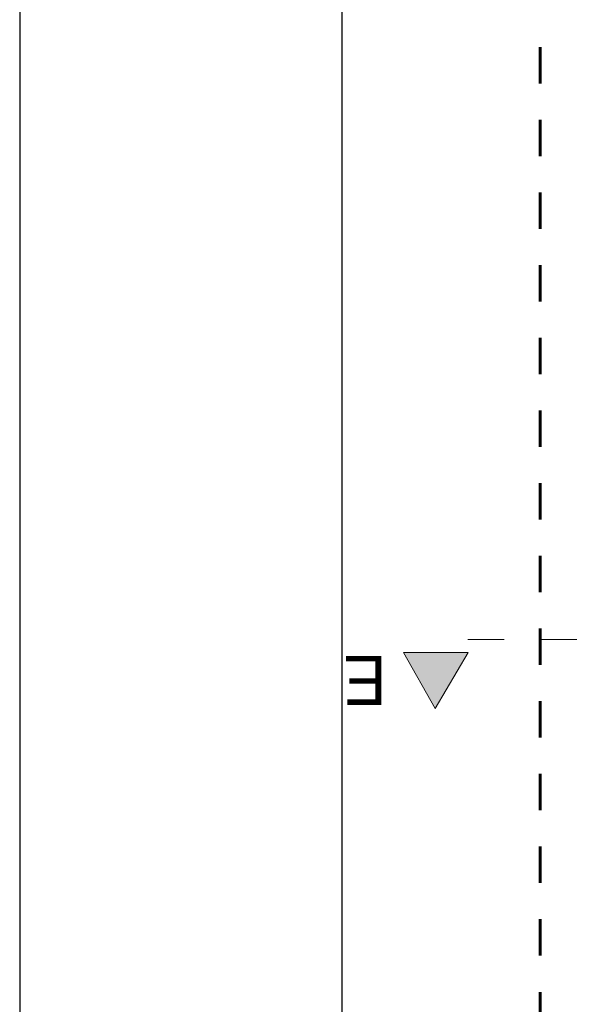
# Model space of a CAD drawing. Extents: x -497945 to -454853, y -17656 to 94650.
# Tile 38 of 62: x -496853 to -492493, y 73364 to 81010. Entities that reach past the tile are written whole.
import ezdxf

# ---------------------------------------------------------------- set-up
doc = ezdxf.new("R2010")
doc.units = 0
doc.header["$MEASUREMENT"] = 0
doc.linetypes.add('Dashed', pattern=[564.444447, 282.222223, -282.222223])
doc.layers.get('0').update_dxf_attribs({"color": 252})
doc.layers.add('_TABELA', color=7, linetype='Continuous')
for name, color, linetype, lineweight in [('INWENT OPISY_Nr_Pióra__21', 252, 'Continuous', 9), ('INWENT OPISY_Nr_Pióra__41', 252, 'Continuous', 15), ('INWENT.ŚCIANY_Nr_Pióra__20', 252, 'Continuous', 60)]:
    doc.layers.add(name, color=color, linetype=linetype, lineweight=lineweight)
doc.styles.add('GENERATED_STYLE_5', font='txt')

# ---------------------------------------------------------------- blocks, each defined once
blk = doc.blocks.new('A$C685E8C06')
at = {"layer": 'INWENT OPISY_Nr_Pióra__21', "linetype": 'Continuous'}
blk.add_hatch(color=252, dxfattribs=at).paths.add_polyline_path([(-2600, 2683.8), (-2844.3, 3120), (-2344.3, 3120)], flags=0)
at = {"layer": 'INWENT OPISY_Nr_Pióra__41', "color": 252, "linetype": 'Dashed'}
blk.add_line((-1500, 3220), (-2600, 3220), dxfattribs=at)
at = {"layer": 'INWENT OPISY_Nr_Pióra__41', "color": 252, "linetype": 'Continuous'}
for p, q in [((-2844.3, 3120), (-2344.3, 3120)), ((-2844.3, 3120), (-2600, 2683.8)), ((-2600, 2683.8), (-2344.3, 3120))]:
    blk.add_line(p, q, dxfattribs=at)
at = {"layer": 'INWENT.ŚCIANY_Nr_Pióra__20', "color": 252, "linetype": 'Dashed'}
blk.add_line((-1783.6, 8949.7), (-1783.6, -2813.8), dxfattribs=at)
at = {"layer": 'INWENT OPISY_Nr_Pióra__21', "color": 252, "linetype": 'Continuous', "insert": (-3144.3, 2712.9), "char_height": 380, "attachment_point": 2, "rotation": 180, "style": 'GENERATED_STYLE_5'}
blk.add_mtext('{E}', dxfattribs=at)

msp = doc.modelspace()

# ---------------------------------------------------------------- block references
msp.add_blockref('A$C685E8C06', (-491028.3, 72976.9))

# ---------------------------------------------------------------- next in the draw order: linework, layer by layer
at = {"layer": '_TABELA', "color": 7}
msp.add_lwpolyline([(-496852.9, 91418.6), (-454852.9, 91418.6), (-496852.9, 91418.6), (-496852.9, 61718.6), (-454852.9, 61718.6), (-454852.9, 91418.6)], dxfattribs=at)
msp.add_lwpolyline([(-455452.9, 90808.6), (-494352.9, 90808.6), (-494352.9, 62328.6), (-455452.9, 62328.6)], close=True, dxfattribs=at)

doc.saveas('drawing.dxf')
